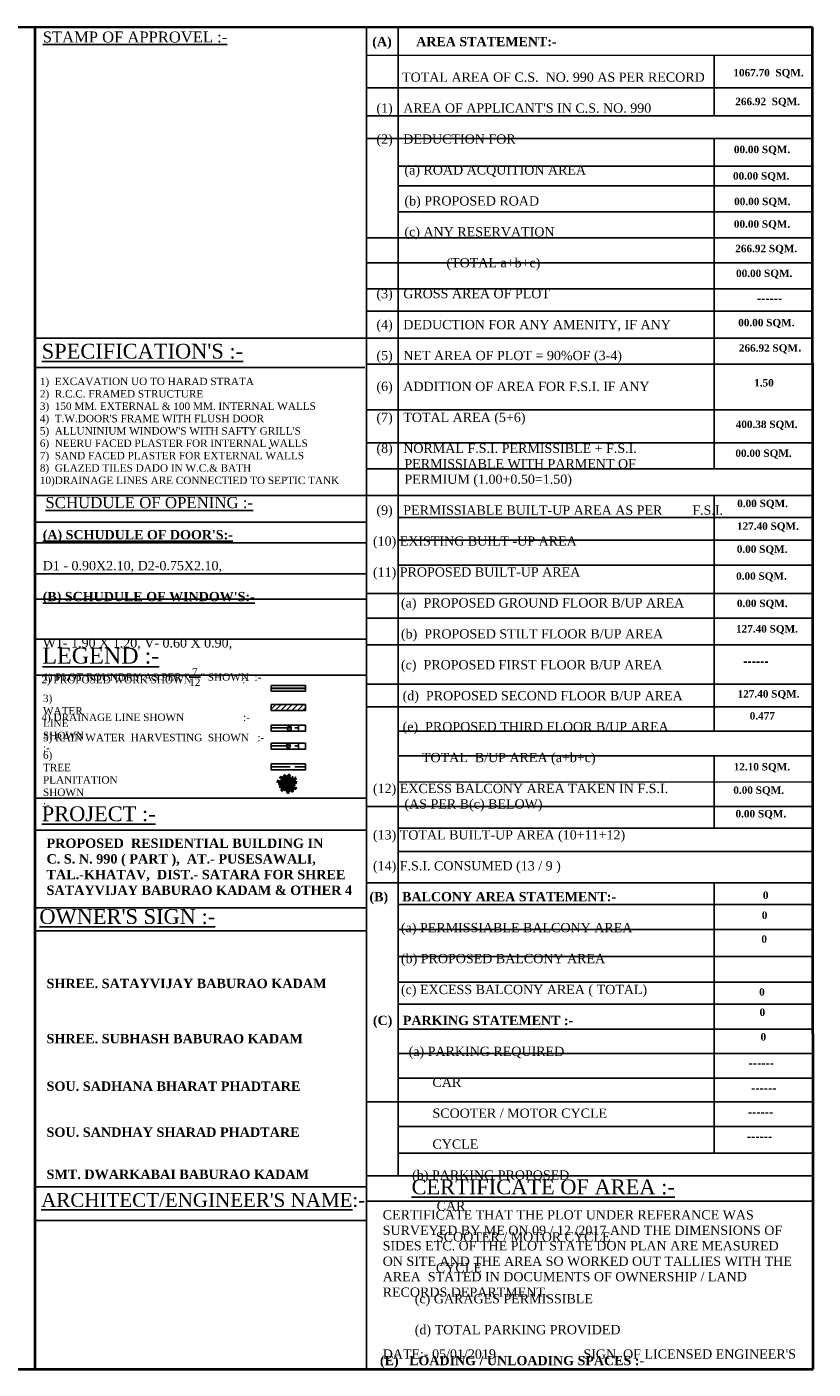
# Model space of a CAD drawing. Header units: metres. Extents: x 1481 to 1844, y -23 to 108.
# Tile 9 of 9: x 1819 to 1844, y -23 to 20. Entities that reach past the tile are written whole.
import ezdxf

# ---------------------------------------------------------------- set-up
doc = ezdxf.new("R2010")
doc.units = ezdxf.units.M
doc.header["$MEASUREMENT"] = 0
doc.linetypes.add('ACAD_ISO02W100', pattern=[15, 12, -3])
doc.layers.add('FARNITURE', color=5, linetype='Continuous')
doc.layers.add('WALL', color=250, linetype='Continuous')
doc.styles.add('FEROZ', font='times.ttf')
doc.styles.get("Standard").update_dxf_attribs({"font": 'times.ttf', "height": 0.23})

# ---------------------------------------------------------------- blocks, each defined once
blk = doc.blocks.new('PLANT2')
at = {"layer": 'FARNITURE', "color": 251}
for centre, radius in [((0.4, -0.5), 8.13), ((0.4, -0.1), 7.08), ((0.6, 0), 5.9), ((-0.1, -0.8), 3.8)]:
    blk.add_circle(centre, radius, dxfattribs=at)
at = {"layer": 'FARNITURE', "color": 70}
for points in [[(-0.5, 0.6), (-4.6, -2.7), (-2.6, -0.5), (-6.8, -2.7), (-5.1, -1), (-9.3, -1.8), (-7.2, 0), (-11.4, -0.8), (-8.4, 1), (-14.9, 1.9), (-10.3, 2)], [(-0.5, 0.8), (-3.2, -0.2), (-6.4, 0.2), (-10.4, 2.5), (-13.9, 4.2), (-13.6, 3.9)], [(0, -0.2), (1.1, 3.3), (5.9, 5.5), (12.3, 6.2), (8.6, 5.1), (11.4, 3.9), (6.7, 4.2), (9.8, 3.3), (4.1, 3.7), (7.9, 2.8), (3.2, 2.9), (7.1, 1.8), (2.1, 2.3), (4.9, 1.4), (1.5, 1.7), (3.8, 0.7), (0.8, 0.7), (0, -0.2)], [(0, -0.2), (2.7, 0.4), (2.1, -0.4), (8.2, 2.3), (7, 1.1), (10.8, 2.9), (9.3, 1.2), (13, 2.3), (11.7, 0.7), (13.3, 0.6), (9.8, 0.4), (12, -0.5), (8.6, 0.3), (10, -1.2), (6, 0), (7.6, -1.8), (4, -0.4), (4.9, -1.8), (0, -0.2)], [(0.2, 0.3), (1.6, 2.8), (4.3, 4.5), (8.9, 5.5), (12.7, 6.4), (12.2, 6.4)], [(-0.4, -1), (0.2, -3.7), (-0.6, -3), (2, -9.2), (0.7, -7.9), (2.6, -11.7), (0.9, -10.3), (1.9, -13.9), (0.4, -12.6), (0.2, -14.2), (0.1, -10.8), (-0.9, -12.9), (-0.1, -9.5), (-1.5, -10.9), (-0.3, -7), (-2.1, -8.5), (-0.6, -4.9), (-2.1, -5.8), (-0.4, -1)]]:
    blk.add_spline(points, degree=3, dxfattribs=at)
at = {"layer": 'FARNITURE', "color": 106}
for points in [[(0.9, 0.2), (-1.5, -1.1), (-1.1, -0.2), (-6.2, -4.5), (-5.3, -3), (-8.4, -5.9), (-7.6, -3.8), (-10.7, -5.9), (-10, -4), (-11.5, -4.3), (-8.2, -3.2), (-10.6, -2.9), (-7.1, -2.7), (-8.8, -1.7), (-4.8, -1.6), (-6.8, -0.4), (-2.9, -0.8), (-4.2, 0.3), (0.9, 0.2)], [(0.8, -0.4), (-2.9, -0.3), (-6.3, 3.6), (-9, 9.5), (-6.8, 6.2), (-6.4, 9.3), (-5.4, 4.7), (-5.4, 8), (-4.2, 2.4), (-4.4, 6.3), (-3.2, 1.7), (-3.2, 5.8), (-2.2, 0.9), (-2.2, 3.9), (-1.5, 0.4), (-1.2, 3), (-0.4, 0.1), (0.8, -0.4)], [(-0.7, -0.5), (3.2, -0.2), (7, 1.1), (13.1, 0.3)], [(-0.1, -1.3), (4.7, 0.8), (2.2, -0.9), (6.9, 0.1), (4.8, -1.1), (9, -1.5), (6.5, -2.6), (10.8, -3), (7.4, -3.9), (13.3, -6.6), (8.9, -5.3)], [(0, 0.4), (1, 5.6), (1, 2.6), (2.7, 7), (2.6, 4.7), (5.2, 8), (4.8, 5.3), (7.4, 8.6), (6.3, 5.3), (11.9, 8.8), (8.4, 5.8)], [(0.9, -0.3), (0.3, -3.1), (-1.8, -5.5), (-5.9, -7.7), (-9.2, -9.7), (-8.8, -9.6)], [(-1.4, -1.1), (1.1, -4.3), (4.2, -6.7), (6.9, -12.3)], [(-0.2, -1.5), (2.7, -1.3), (5.6, -2.6), (8.9, -5.9), (11.8, -8.6), (11.5, -8.2)]]:
    blk.add_spline(points, degree=3, dxfattribs=at)
at = {"layer": 'FARNITURE', "color": 94}
for points in [[(0.2, -0.6), (-5.1, -1.1), (-2.2, -0.3), (-6.9, 0.1), (-4.6, 0.6), (-8.6, 2.2), (-5.9, 2.6), (-9.8, 4.2), (-6.3, 4.1), (-11.2, 8.4), (-7.4, 5.9)], [(0.3, -0.4), (-2.6, 0.3), (-5, 2.3), (-7.2, 6.4), (-9.2, 9.8), (-9.1, 9.3)], [(1.1, -0.4), (1.7, -5.6), (0.8, -2.7), (0.5, -7.5), (-0.1, -5.2), (-1.7, -9.1), (-2, -6.4), (-3.6, -10.3), (-3.5, -6.9), (-7.8, -11.8), (-5.3, -7.9)], [(-0.7, -1.6), (1.3, -3.5), (0.3, -3.4), (5.9, -7.1), (4.2, -6.7), (7.8, -8.9), (5.6, -8.6), (8.5, -11.1), (6.5, -10.9), (7.2, -12.3), (5.2, -9.5), (5.6, -11.8), (4.4, -8.5), (4, -10.5), (2.7, -6.6), (2.2, -8.8), (1.4, -5), (0.7, -6.6), (-0.7, -1.6)]]:
    blk.add_spline(points, degree=3, dxfattribs=at)
at = {"layer": 'FARNITURE', "color": 82}
for points in [[(0.9, 0.2), (0.9, -3.4), (-3, -6.9), (-9, -9.5), (-5.7, -7.3), (-8.8, -7), (-4.1, -5.9), (-7.4, -5.9), (-1.9, -4.7), (-5.8, -4.9), (-1.2, -3.7), (-5.3, -3.8), (-0.3, -2.8), (-3.3, -2.7), (0.1, -2), (-2.4, -1.8), (0.5, -0.9), (0.9, 0.2)], [(0.8, -0.4), (-0.6, 2), (0.3, 1.6), (-4, 6.7), (-2.4, 5.9), (-5.3, 9), (-3.3, 8.1), (-5.4, 11.3), (-3.5, 10.5), (-3.8, 12.1), (-2.7, 8.8), (-2.4, 11.2), (-2.1, 7.6), (-1.2, 9.4), (-1.1, 5.3), (0.1, 7.3), (-0.2, 3.4), (0.9, 4.8), (0.8, -0.4)], [(0.8, -0.3), (0.9, 2.5), (1.5, 1.7), (0.4, 8.3), (1.3, 6.7), (0.4, 10.9), (1.7, 9.1), (1.6, 12.9), (2.8, 11.2), (3.3, 12.7), (2.6, 9.3), (4.1, 11.2), (2.5, 8.1), (4.2, 9.1), (2.1, 5.6), (4.2, 6.7), (2, 3.5), (3.6, 4.1), (0.8, -0.3)], [(-0.7, -1.6), (2.8, -0.7), (7.3, -3.4), (11.5, -8.4), (8.5, -5.8), (9, -8.9), (6.6, -4.8), (7.6, -7.9), (4.9, -2.9), (6.1, -6.6), (3.7, -2.5), (4.9, -6.4), (2.6, -2), (3.3, -4.9), (1.7, -1.8), (2.2, -4.3), (0.6, -1.8), (-0.7, -1.6)]]:
    blk.add_spline(points, degree=3, dxfattribs=at)
blk = doc.blocks.new('tr1')
at = {"layer": 'WALL', "color": 1}
for centre, radius in [((2368, -2939.8), 1), ((2368, -2939.8), 9.73159e-11), ((2368, -2939.8), 4.88764e-11), ((2368, -2939.8), 3.47279e-11), ((2368, -2939.8), 2.47284e-11), ((2368.6, -2939.9), 0.438), ((2371.6, -2934), 0.438), ((2373.5, -2943.6), 0.5), ((2376.2, -2941.8), 0.5), ((2378.4, -2930.9), 0.5), ((2380.2, -2934.8), 0.5), ((2380.3, -2927.1), 0.5), ((2384.8, -2927.7), 0.5), ((2385.6, -2932.1), 0.5), ((2386.3, -2937.5), 0.5), ((2386.9, -2946.7), 0.5), ((2389.8, -2935), 0.5), ((2394.5, -2931.4), 0.5), ((2395.4, -2948.2), 0.5), ((2396.1, -2939), 0.5), ((2373.8, -2950.7), 0.5), ((2379.7, -2949.3), 0.5), ((2384, -2955.1), 0.5)]:
    blk.add_circle(centre, radius, dxfattribs=at)
at = {"layer": 'WALL', "color": 2}
for centre in [(2368.9, -2945.5), (2369, -2939.4), (2372.3, -2933.6), (2380.2, -2929.4), (2380.8, -2926.6), (2386.6, -2946.6), (2390.6, -2928.1), (2393.5, -2935), (2395.4, -2947.2), (2395.7, -2938.7), (2371.1, -2949.9), (2374.3, -2950.2), (2379.3, -2949.2), (2384.7, -2952.5)]:
    blk.add_circle(centre, 0.5, dxfattribs=at)
at = {"layer": 'FARNITURE', "xscale": 1.199999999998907, "yscale": 1.199999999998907, "zscale": 1.199999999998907}
blk.add_blockref('PLANT2', (2381.6, -2938.9), dxfattribs=at)

msp = doc.modelspace()

# ---------------------------------------------------------------- hatches: boundary and pattern name
at = {"ltscale": 0.25}
h = msp.add_hatch(dxfattribs=at)
h.set_pattern_fill('ANSI31', color=1)
h.paths.add_polyline_path([(1827.802, -2.077), (1826.712, -2.077), (1826.712, -2.268), (1827.802, -2.268)])

# ---------------------------------------------------------------- linework, layer by layer
at = {"color": 5, "lineweight": 40, "ltscale": 0.25}
for p, q in [((1780.098, 19.549), (1843.994, 19.542)), ((1844.013, -23.281), (1843.994, 19.542)), ((1780.095, -23.274), (1844.013, -23.281))]:
    msp.add_line(p, q, dxfattribs=at)
at = {"lineweight": 40, "ltscale": 0.25}
msp.add_line((1819.167, 19.545), (1819.167, -23.278), dxfattribs=at)
at = {"ltscale": 0.05}
for p, q in [((1829.752, 19.544), (1829.752, -23.279)), ((1830.768, 19.543), (1830.764, -17.109)), ((1840.852, 18.635), (1840.852, 16.713)), ((1829.752, 17.608), (1843.985, 17.608)), ((1829.752, 16.713), (1843.985, 16.713)), ((1829.752, 15.99), (1843.985, 15.99)), ((1840.852, 15.99), (1840.852, 11.195)), ((1830.764, 15.102), (1843.985, 15.102)), ((1830.764, 14.48), (1843.985, 14.48)), ((1830.764, 13.643), (1843.985, 13.643)), ((1829.752, 12.817), (1843.985, 12.817)), ((1829.752, 12.022), (1843.985, 12.022)), ((1829.752, 11.195), (1843.985, 11.195)), ((1840.852, 11.195), (1840.852, 5.442)), ((1829.752, 10.481), (1843.985, 10.481)), ((1829.752, 9.619), (1843.985, 9.619)), ((1819.167, 8.683), (1829.703, 8.683)), ((1829.752, 8.787), (1843.985, 8.787)), ((1829.752, 7.33), (1843.985, 7.33)), ((1826.637, 6.106), (1826.688, 6.106)), ((1829.752, 6.271), (1843.985, 6.271)), ((1829.752, 5.442), (1843.985, 5.442)), ((1829.752, 4.599), (1843.985, 4.599)), ((1840.852, 4.599), (1840.852, -2.148)), ((1830.764, 3.891), (1843.985, 3.891)), ((1819.167, 3.748), (1829.752, 3.748)), ((1819.167, 3.081), (1829.752, 3.081)), ((1830.764, 3.174), (1843.985, 3.174)), ((1830.764, 2.371), (1843.985, 2.371)), ((1819.167, 2.091), (1829.752, 2.091)), ((1819.167, 1.293), (1829.752, 1.293)), ((1829.752, 1.464), (1843.985, 1.464)), ((1829.752, 0.68), (1843.985, 0.68)), ((1819.167, 0.007), (1829.752, 0.007)), ((1829.752, -0.167), (1843.985, -0.167)), ((1819.187, -1.14), (1829.752, -1.14)), ((1829.769, -1.429), (1844.003, -1.429)), ((1829.752, -2.148), (1843.985, -2.148)), ((1840.852, -2.148), (1840.852, -2.921)), ((1830.764, -2.921), (1843.985, -2.921)), ((1830.764, -3.707), (1843.985, -3.707)), ((1840.852, -3.707), (1840.852, -5.333)), ((1819.167, -5.065), (1829.752, -5.065)), ((1840.852, -5.333), (1840.852, -6.018)), ((1819.167, -6.087), (1829.752, -6.087)), ((1830.764, -6.018), (1843.985, -6.018)), ((1830.764, -6.769), (1843.985, -6.769)), ((1829.752, -7.762), (1844.004, -7.762)), ((1840.852, -7.762), (1840.852, -11.633)), ((1819.167, -8.556), (1829.752, -8.556)), ((1830.764, -8.46), (1843.985, -8.46)), ((1819.167, -9.291), (1829.752, -9.291)), ((1830.764, -9.248), (1843.985, -9.248)), ((1830.764, -10.109), (1843.985, -10.109)), ((1830.764, -10.931), (1843.985, -10.931)), ((1830.764, -11.633), (1843.985, -11.633)), ((1840.852, -11.633), (1840.852, -16.387)), ((1830.764, -12.433), (1843.985, -12.433)), ((1830.764, -13.209), (1843.985, -13.209)), ((1830.764, -13.999), (1843.985, -13.999)), ((1829.752, -14.752), (1843.985, -14.752)), ((1830.764, -15.539), (1844.008, -15.539)), ((1830.764, -16.385), (1844.009, -16.385)), ((1829.752, -17.109), (1843.985, -17.109)), ((1829.752, -17.109), (1843.985, -17.109)), ((1819.167, -17.46), (1829.752, -17.46)), ((1843.985, -17.916), (1829.752, -17.916)), ((1819.167, -18.536), (1829.752, -18.536))]:
    msp.add_line(p, q, dxfattribs=at)
for p, q in [((1829.752, 18.638), (1843.993, 18.645)), ((1819.167, 4.597), (1829.752, 4.597))]:
    msp.add_line(p, q)
at = {"ltscale": 0.25}
for p, q in [((1819.167, 9.62), (1829.752, 9.62)), ((1830.764, -4.55), (1844.003, -4.544)), ((1829.752, -5.333), (1843.985, -5.333))]:
    msp.add_line(p, q, dxfattribs=at)
at = {"color": 1, "lineweight": 30}
msp.add_line((1826.712, -1.557), (1827.802, -1.557), dxfattribs=at)
at = {"color": 5, "linetype": 'ACAD_ISO02W100', "ltscale": 0.05}
for p, q in [((1826.712, -2.822), (1827.582, -2.822)), ((1827.582, -2.928), (1827.582, -2.737)), ((1826.712, -4.063), (1827.802, -4.063))]:
    msp.add_line(p, q, dxfattribs=at)
at = {"color": 1, "linetype": 'ACAD_ISO02W100', "ltscale": 0.05}
for p, q in [((1826.712, -3.393), (1827.582, -3.393)), ((1827.582, -3.499), (1827.582, -3.308))]:
    msp.add_line(p, q, dxfattribs=at)
at = {"ltscale": 0.05}
for points in [[(1826.712, -1.462), (1827.802, -1.462), (1827.802, -1.653), (1826.712, -1.653)], [(1826.712, -2.077), (1827.802, -2.077), (1827.802, -2.268), (1826.712, -2.268)], [(1826.712, -2.737), (1827.802, -2.737), (1827.802, -2.928), (1826.712, -2.928)], [(1826.712, -3.308), (1827.802, -3.308), (1827.802, -3.499), (1826.712, -3.499)], [(1826.712, -3.967), (1827.802, -3.967), (1827.802, -4.158), (1826.712, -4.158)]]:
    msp.add_lwpolyline(points, close=True, dxfattribs=at)
at = {"color": 5, "ltscale": 0.05}
msp.add_circle((1827.288, -2.831), 0.0642, dxfattribs=at)
at = {"color": 1, "ltscale": 0.05}
msp.add_circle((1827.257, -3.393), 0.0642, dxfattribs=at)

# ---------------------------------------------------------------- block references
at = {"color": 7, "lineweight": 25, "xscale": 0.01874005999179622, "yscale": 0.01874005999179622, "zscale": 0.01874005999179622}
msp.add_blockref('tr1', (1782.596, 50.486), dxfattribs=at)

# ---------------------------------------------------------------- texts
at = {"attachment_point": 1}
for s, insert, char_height, width in [('{\\fTimes New Roman Baltic|b0|i0|c0|p18;\\LSTAMP OF APPROVEL :-}', (1819.418, 19.401), 0.35, 8.07604), ("{\\fVerdana|b1|i0|c0|p34;\\H1.25x;     \\fTimes New Roman|b1|i0|c0|p18;       \\fTimes New Roman|b0|i0|c0|p18;TOTAL\\fTimes New Roman|b1|i0|c0|p18; \\fTimes New Roman|b0|i0|c0|p18;AREA OF C.S.  NO. 990 AS PER RECORD\\P\\fTimes New Roman|b1|i0|c0|p18;\\P      \\fTimes New Roman|b0|i0|c0|p18;(1)   AREA OF APPLICANT'S IN C.S. NO. 990                                                                                        \\P\\P      (2)   DEDUCTION FOR\\P\\P              (a) ROAD ACQUITION AREA\\P                  \\P              (b) PROPOSED ROAD\\P                                        \\P              (c) ANY RESERVATION \\P                                 \\P                          (TOTAL a+b+c)                        \\P\\P      (3)   GROSS AREA OF PLOT \\P                  \\P      (4)   DEDUCTION FOR ANY AMENITY, IF ANY\\P   \\P      (5)   NET AREA OF PLOT = 90%OF (3-4)         \\P\\P      (6)   ADDITION OF AREA FOR F.S.I. IF ANY\\P                                                           \\P      (7)   TOTAL AREA (5+6) \\P                              \\P      (8)   NORMAL F.S.I. PERMISSIBLE + F.S.I.\\P              PERMISSIABLE WITH PARMENT OF \\P              PERMIUM (1.00+0.50=1.50)\\P                                           \\P      (9)   PERMISSIABLE BUILT-UP AREA AS PER ^I^I^I F.S.I.\\P      \\P     (10) EXISTING BUILT -UP AREA \\P                    \\P     (11) PROPOSED BUILT-UP AREA\\P\\P             (a)  PROPOSED GROUND FLOOR B/UP AREA\\P\\P             (b)  PROPOSED STILT FLOOR B/UP AREA\\P\\P             (c)  PROPOSED FIRST FLOOR B/UP AREA\\P\\P^I     (d)  PROPOSED SECOND FLOOR B/UP AREA\\P^I^I\\P^I     (e)  PROPOSED THIRD FLOOR B/UP AREA\\P\\P                   TOTAL  B/UP AREA (a+b+c)\\P                  \\P     (12) EXCESS BALCONY AREA TAKEN IN F.S.I.\\P              (AS PER B(c) BELOW)\\P                          \\P     (13) TOTAL BUILT-UP AREA (10+11+12)\\P         \\P     (14) F.S.I. CONSUMED (13 / 9 )\\P                           \\P    \\fTimes New Roman|b1|i0|c0|p18;(B)    BALCONY AREA STATEMENT:-\\P\\P\\fTimes New Roman|b0|i0|c0|p18;             (a) PERMISSIABLE BALCONY AREA  \\P\\P             (b) PROPOSED BALCONY AREA \\P   \\P             (c) EXCESS BALCONY AREA ( TOTAL)\\P       \\P\\fTimes New Roman|b1|i0|c0|p18;     (C)   PARKING STATEMENT :-\\P\\P}    {\\H1.25x;            (a) PARKING REQUIRED\\P\\P                      CAR\\P\\P                      SCOOTER / MOTOR CYCLE\\P \\P                      CYCLE\\P\\P}    {\\H1.25x;             (b) PARKING PROPOSED\\P\\P}                             {\\H1.25x;CAR\\P\\P                       SCOOTER / MOTOR CYCLE\\P\\P                       CYCLE\\P\\P^I^I(c) GARAGES PERMISSIBLE\\P\\P^I^I(d) TOTAL PARKING PROVIDED\\P\\P\\fTimes New Roman|b1|i0|c0|p18;       (E)   LOADING / UNLOADING SPACES :-\\P\\P\\H0.8x;      \\H1.25x;          \\fTimes New Roman|b0|i0|c0|p18;LOADING / UNLOADING REQUIRED\\P\\P}      {\\H1.25x;              TOTAL LOADING / UNLOADING REQUIRED}", (1829.4, 18.092), 0.236779, 11.30336), ('{\\fTimes New Roman|b1|i0|c0|p18;\\H0.8x;1067.70  SQM.}', (1841.466, 18.205), 0.29597, 2.3101), ('{\\fTimes New Roman|b1|i0|c0|p18;\\H0.8x;266.92  SQM.}', (1841.527, 17.287), 0.29597, 2.3101), ('{\\fTimes New Roman|b1|i0|c0|p18;\\H0.8x;00.00 SQM.}', (1841.482, 15.756), 0.29597, 1.90844), ('{\\fTimes New Roman|b1|i0|c0|p18;\\H0.8x;00.00 SQM.}', (1841.454, 14.912), 0.29597, 2.06045), ('{\\fTimes New Roman|b1|i0|c0|p18;\\H0.8x;00.00 SQM.}', (1841.49, 14.097), 0.29597, 2.1188), ('{\\fTimes New Roman|b1|i0|c0|p18;\\H0.8x;00.00 SQM.}', (1841.482, 13.377), 0.29597, 2.12744), ('{\\fTimes New Roman|b1|i0|c0|p18;\\H0.8x;266.92 SQM.}', (1841.527, 12.595), 0.29597, 2.12744), ('{\\fTimes New Roman|b1|i0|c0|p18;\\H0.8x;00.00 SQM.}', (1841.551, 11.805), 0.29597, 2.3053), ('{\\fVerdana|b1|i0|c0|p34;\\H0.8x;------}', (1842.218, 10.996), 0.29597, 1.59607), ('{\\fTimes New Roman|b1|i0|c0|p18;\\H0.8x;00.00 SQM.}', (1841.62, 10.231), 0.29597, 2.72378), ("{\\fTimes New Roman|b0|i0|c0|p18;\\LSPECIFICATION'S :-}", (1819.386, 9.437), 0.47356, 8.72588), ('{\\fTimes New Roman|b1|i0|c0|p18;\\H0.8x;266.92 SQM\\fVerdana|b1|i0|c0|p34;.}', (1841.641, 9.42), 0.29597, 2.46359), ("{\\fTimes New Roman|b0|i0|c0|p18;1)  EXCAVATION UO TO HARAD STRATA\\P2)  R.C.C. FRAMED STRUCTURE\\P3)  150 MM. EXTERNAL & 100 MM. INTERNAL WALLS\\P4)  T.W.DOOR'S FRAME WITH FLUSH DOOR\\P5)  ALLUNINIUM WINDOW'S WITH SAFTY GRILL'S\\P6)  NEERU FACED PLASTER FOR INTERNAL WALLS\\P7)  SAND FACED PLASTER FOR EXTERNAL WALLS\\P8)  GLAZED TILES DADO IN W.C.& BATH\\P10)DRAINAGE LINES ARE CONNECTIED TO SEPTIC TANK }", (1819.325, 8.355), 0.23678, 11.30999), ('{\\fTimes New Roman|b1|i0|c0|p18;\\H0.8x;1.50}', (1842.129, 8.311), 0.29597, 0.75437), ('{\\fTimes New Roman|b1|i0|c0|p18;\\H0.8x;400.38 SQM.}', (1841.541, 6.984), 0.29597, 2.42422), ('{\\fTimes New Roman|b1|i0|c0|p18;\\H0.8x;00.00 SQM.}', (1841.53, 6.064), 0.29597, 2.10608), ('{\\fTimes New Roman|b0|i0|c0|p18;\\H0.75x;\\LSCHUDULE OF OPENING :-}', (1819.502, 4.548), 0.47356, 6.56376), ('{\\fTimes New Roman|b1|i0|c0|p18;\\H0.8x;0.00 SQM.}', (1841.589, 4.461), 0.29597, 2.15423), ("{\\fTimes New Roman|b1|i0|c0|p18;\\H1.25x;\\L(A) SCHUDULE OF DOOR'S:-\\P\\l\\P\\fTimes New Roman|b0|i0|c0|p18;D1 - 0.90X2.10, D2-0.75X2.10,\\fTimes New Roman|b1|i0|c0|p18;\\P\\L\\P(B) SCHUDULE OF WINDOW'S:-\\P\\l\\P\\fTimes New Roman|b0|i0|c0|p18;\\PW1- 1.90 X 1.20, V- 0.60 X 0.90,}", (1819.417, 3.493), 0.23678, 10.57975), ('{\\fTimes New Roman|b1|i0|c0|p18;\\H0.8x;127.40 SQM.}', (1841.58, 3.737), 0.29597, 2.15423), ('{\\fTimes New Roman|b1|i0|c0|p18;\\H0.8x;0.00 SQM.}', (1841.574, 3.002), 0.29597, 2.15423), ('{\\fTimes New Roman|b1|i0|c0|p18;\\H0.8x;0.00 SQM.}', (1841.553, 2.143), 0.29597, 2.13353), ('{\\fTimes New Roman|b1|i0|c0|p18;\\H0.8x;0.00 SQM.}', (1841.578, 1.272), 0.29597, 1.9858), ('{\\fTimes New Roman|b1|i0|c0|p18;\\H0.8x;127.40 SQM.}', (1841.55, 0.46), 0.29597, 2.04986), ('{\\fTimes New Roman|b0|i0|c0|p18;\\H1.073x;\\LLEGEND :-}', (1819.407, -0.26), 0.47356, 4.05052), ('{\\fVerdana|b1|i0|c0|p34;\\H0.8x;------}', (1841.779, -0.579), 0.29597, 1.59607), ('{\\fTimes New Roman|b0|i0|c0|p18;\\H0.2x;2) PROPOSED WORK SHOWN                  :- \\fCalibri|b0|i0|c0|p34;     \\H2.145x;  }    ', (1819.374, -1.161), 1.183896, 8.06485), ('\\A1;{\\fTimes New Roman|b0|i0|c0|p18;\\H0.2x;1) PLOT BOUNDRY AS PER "\\S7/12;" SHOWN  :-\\fCalibri|b0|i0|c0|p34;  }          {\\H0.25x;}', (1819.428, -0.914), 1.183896, 7.5117), ('{\\fTimes New Roman|b1|i0|c0|p18;\\H0.8x;127.40 SQM.}', (1841.601, -1.615), 0.29597, 1.93877), ('{\\fTimes New Roman|b0|i0|c0|p18;\\H0.2x;3) WATER LINE SHOWN                         :-    \\fCalibri|b0|i0|c0|p34;\\H2.145x;  }      {\\H0.25x;}', (1819.425, -1.759), 1.183896, 0.00231), ('{\\fTimes New Roman|b0|i0|c0|p18;\\H0.2x;4) DRAINAGE LINE SHOWN                     :-  }          ', (1819.374, -2.363), 1.1839, 7.92899), ('{\\fTimes New Roman|b1|i0|c0|p18;\\H0.8x;0.477}', (1841.987, -2.316), 0.29597, 0.76533), ('{\\fTimes New Roman|b0|i0|c0|p18;\\H0.2x;5) RAIN WATER  HARVESTING  SHOWN   :-  \\fCalibri|b0|i0|c0|p34; }         {\\H0.25x;}', (1819.425, -3.009), 1.183896, 7.87817), ('{\\fTimes New Roman|b0|i0|c0|p18;\\H0.2x;6) TREE PLANITATION  SHOWN               :-   \\fCalibri|b0|i0|c0|p34; \\H2.145x; }       {\\H0.25x;}', (1819.425, -3.571), 1.183896, 0.00000636), ('{\\fTimes New Roman|b1|i0|c0|p18;\\H0.8x;12.10 SQM.}', (1841.477, -3.941), 0.29597, 1.89091), ('{\\fTimes New Roman|b1|i0|c0|p18;\\H0.8x;0.00 SQM.}', (1841.464, -4.688), 0.29597, 1.8761), ('{\\fTimes New Roman|b0|i0|c0|p18;\\LPROJECT :-}', (1819.386, -5.323), 0.47356, 8.79756), ('{\\fTimes New Roman|b1|i0|c0|p18;\\H0.8x;0.00 SQM.}', (1841.534, -5.44), 0.29597, 2.22924), ('\\A1;{\\fTimes New Roman|b1|i0|c0|p18;PROPOSED  RESIDENTIAL BUILDING IN \\PC. S. N. 990 ( PART ),  AT.- PUSESAWALI, TAL.-KHATAV,  DIST.- SATARA FOR SHREE SATAYVIJAY BABURAO KADAM & OTHER 4}', (1819.538, -6.349), 0.299989, 10.18539), ('{\\fTimes New Roman|b1|i0|c0|p18;\\H0.8x;0}', (1842.408, -8.038), 0.29597, 0.29756), ("{\\fTimes New Roman|b0|i0|c0|p18;\\LOWNER'S SIGN :-}", (1819.31, -8.601), 0.47356, 5.51053), ('{\\fTimes New Roman|b1|i0|c0|p18;\\H0.8x;0}', (1842.373, -8.679), 0.29597, 0.29756), ('{\\fTimes New Roman|b1|i0|c0|p18;\\H0.8x;0}', (1842.36, -9.441), 0.29597, 0.29756), ('{\\fTimes New Roman|b1|i0|c0|p18;SHREE.} {\\A1;\\fTimes New Roman|b1|i0|c0|p18;SATAYVIJAY BABURAO KADAM}', (1819.538, -10.824), 0.299989, 10.18539), ('{\\fTimes New Roman|b1|i0|c0|p18;\\H0.8x;0}', (1842.288, -11.125), 0.29597, 0.29756), ('{\\fTimes New Roman|b1|i0|c0|p18;\\H0.8x;0}', (1842.3, -11.774), 0.29597, 0.29756), ('{\\fTimes New Roman|b1|i0|c0|p18;SHREE.} {\\A1;\\fTimes New Roman|b1|i0|c0|p18;SUBHASH BABURAO KADAM}', (1819.538, -12.585), 0.29999, 8.06792), ('{\\fTimes New Roman|b1|i0|c0|p18;\\H0.8x;0}', (1842.334, -12.559), 0.29597, 0.29756), ('{\\fVerdana|b1|i0|c0|p34;\\H0.8x;------}', (1841.952, -13.4), 0.29597, 1.59607), ('{\\fTimes New Roman|b1|i0|c0|p18;SOU. SADHANA BHARAT PHADTARE}', (1819.538, -14.102), 0.29999, 7.97558), ('{\\fVerdana|b1|i0|c0|p34;\\H0.8x;------}', (1842.032, -14.197), 0.29597, 1.59607), ('{\\fVerdana|b1|i0|c0|p34;\\H0.8x;------}', (1841.929, -14.967), 0.29597, 1.59607), ('{\\fTimes New Roman|b1|i0|c0|p18;SOU. SANDHAY SHARAD PHADTARE}', (1819.538, -15.569), 0.29999, 7.97095), ('{\\fVerdana|b1|i0|c0|p34;\\H0.8x;------}', (1841.896, -15.739), 0.29597, 1.59607), ('{\\fTimes New Roman|b1|i0|c0|p18;SMT. DWARKABAI\\A1; BABURAO KADAM}', (1819.538, -16.914), 0.29999, 8.34726), ('{\\fTimes New Roman|b0|i0|c0|p18;\\LCERTIFICATE OF AREA :-}', (1831.192, -17.228), 0.47356, 8.45639), ("{\\fTimes New Roman|b0|i0|c0|p18;\\LARCHITECT/ENGINEER'S NAME\\l:-}", (1819.367, -17.66), 0.44396, 10.49189), ("CERTIFICATE THAT THE PLOT UNDER REFERANCE WAS SURVEYED BY ME ON 09 / 12 /2017 AND THE DIMENSIONS OF SIDES ETC. OF THE PLOT STATE DON PLAN ARE MEASURED ON SITE AND THE AREA SO WORKED OUT TALLIES WITH THE AREA  STATED IN DOCUMENTS OF OWNERSHIP / LAND RECORDS DEPARTMENT.\\P\\P\\P\\PDATE:- 05/01/2019                         SIGN. OF LICENSED ENGINEER'S", (1830.271, -18.209), 0.295974, 13.19948)]:
    msp.add_mtext(s, dxfattribs=dict(at, insert=insert, char_height=char_height, width=width))
at = {"color": 3, "insert": (1829.379, 19.226), "char_height": 0.29597, "width": 6.38731, "attachment_point": 1, "style": 'FEROZ'}
msp.add_mtext('{\\fTimes New Roman|b1|i0|c0|p18;\\C256;     (A)       AREA STATEMENT:-}', dxfattribs=at)

doc.saveas('drawing.dxf')
